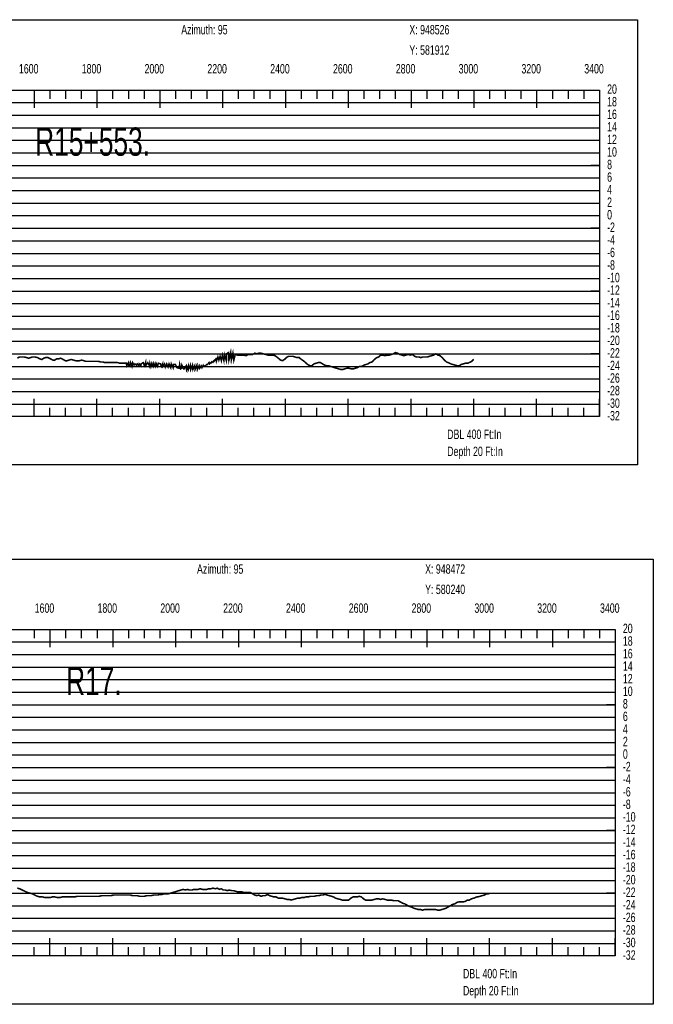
# Model space of a CAD drawing. Header units: inches. Extents: x 471865 to 538526, y 1054316 to 1102451.
# Tile 13 of 114: x 473774 to 475792, y 1072774 to 1075910. Entities that reach past the tile are written whole.
import ezdxf

# ---------------------------------------------------------------- set-up
doc = ezdxf.new("R2010")
doc.units = ezdxf.units.IN
doc.header["$MEASUREMENT"] = 0
for name, color, linetype in [('LABELS', 7, 'Continuous'), ('X_Gr1', 7, 'Continuous'), ('XSECTION', 7, 'Continuous')]:
    doc.layers.add(name, color=color, linetype=linetype)
doc.styles.get("Standard").update_dxf_attribs({"font": 'arial.ttf'})

msp = doc.modelspace()

# ---------------------------------------------------------------- linework, layer by layer
at = {"layer": 'X_Gr1', "color": 6, "linetype": 'Continuous', "lineweight": 18, "true_color": 0xff00ff, "transparency": 33554687, "const_width": 5}
for points in [[(473766.8, 1074831.9), (473773.3, 1074835.9), (473780.7, 1074835.9), (473788.4, 1074835.9), (473796, 1074833.9), (473802.7, 1074831.9), (473808.4, 1074833.9), (473814.8, 1074835.9), (473822.5, 1074835.9), (473830.7, 1074833.9), (473838.2, 1074829.9), (473844.6, 1074827.9), (473850.6, 1074831.9), (473856.9, 1074833.9), (473864.2, 1074833.9), (473872.2, 1074829.9), (473879.6, 1074825.9), (473886, 1074825.9), (473891.7, 1074829.9), (473898, 1074829.9), (473905.1, 1074831.9), (473912.6, 1074827.9), (473919.6, 1074823.9), (473925.5, 1074823.9), (473931.2, 1074825.9), (473937.9, 1074827.9), (473945.4, 1074825.9), (473952.4, 1074823.9), (473958.3, 1074823.9), (473964.4, 1074823.9), (473971.4, 1074825.9), (473978.3, 1074823.9), (473985, 1074821.9), (473991.4, 1074821.9), (473998.4, 1074821.9), (474005.4, 1074821.9), (474011.9, 1074821.9), (474018.1, 1074821.9), (474024.9, 1074821.9), (474032.2, 1074819.9), (474039.2, 1074819.9), (474045.5, 1074817.9), (474051.9, 1074817.9), (474059, 1074817.9), (474066.2, 1074817.9), (474073, 1074817.9), (474079.4, 1074817.9), (474086, 1074817.9), (474092.6, 1074815.9), (474099.6, 1074815.9), (474106.9, 1074815.9), (474113.9, 1074815.9), (474114.9, 1074807.9), (474120.4, 1074817.9), (474121.7, 1074807.9), (474125.1, 1074805.9), (474126.7, 1074817.9), (474131.5, 1074805.9), (474133.6, 1074817.9), (474138.1, 1074809.9), (474141, 1074813.9), (474145.6, 1074809.9), (474148.1, 1074813.9), (474153.2, 1074807.9), (474154.5, 1074813.9), (474160.1, 1074807.9), (474160.7, 1074813.9), (474167.5, 1074817.9), (474171.2, 1074807.9), (474174.8, 1074817.9), (474175.1, 1074807.9), (474182.1, 1074817.9), (474187.9, 1074805.9), (474188.7, 1074815.9), (474192.1, 1074805.9), (474194.8, 1074815.9), (474199, 1074805.9), (474201.1, 1074815.9), (474205.7, 1074805.9), (474208.2, 1074815.9), (474213, 1074805.9), (474215.5, 1074815.9), (474222.6, 1074813.9), (474225.2, 1074805.9), (474229, 1074813.9), (474229.4, 1074805.9), (474235.2, 1074813.9), (474237.8, 1074803.9), (474242.1, 1074813.9), (474246.6, 1074803.9), (474249.6, 1074813.9), (474255, 1074801.9), (474256.8, 1074813.9), (474262.6, 1074801.9), (474263.5, 1074811.9), (474270, 1074811.9), (474274.7, 1074801.9), (474282.1, 1074799.9), (474283.4, 1074811.9), (474286.3, 1074797.9), (474289.7, 1074799.9), (474290.5, 1074809.9), (474295.9, 1074797.9), (474297.5, 1074797.9), (474304.5, 1074807.9), (474304.6, 1074797.9), (474305.5, 1074793.9), (474311.1, 1074807.9), (474311.4, 1074795.9), (474317.4, 1074809.9), (474318.6, 1074795.9), (474324.2, 1074809.9), (474325.6, 1074795.9), (474331.3, 1074807.9), (474332.5, 1074795.9), (474338.4, 1074809.9), (474339.9, 1074795.9), (474345.3, 1074807.9), (474347.2, 1074799.9), (474351.9, 1074807.9), (474354.5, 1074801.9), (474358.6, 1074809.9), (474361.9, 1074805.9), (474365.2, 1074807.9), (474369.7, 1074811.9), (474371.9, 1074811.9), (474377.2, 1074817.9), (474378.7, 1074813.9), (474384.9, 1074819.9), (474385.7, 1074817.9), (474392.5, 1074823.9), (474392.8, 1074821.9), (474398.8, 1074829.9), (474400.3, 1074821.9), (474405.2, 1074835.9), (474408.3, 1074825.9), (474412.3, 1074837.9), (474416.3, 1074823.9), (474419.5, 1074841.9), (474424.2, 1074823.9), (474426.3, 1074841.9), (474432.2, 1074823.9), (474432.6, 1074845.9), (474439.1, 1074849.9), (474440.2, 1074825.9), (474446, 1074849.9), (474448, 1074825.9), (474453, 1074847.9), (474455.8, 1074825.9), (474460.3, 1074843.9), (474467.4, 1074841.9), (474474.2, 1074841.9), (474481, 1074841.9), (474487.9, 1074841.9), (474494.7, 1074839.9), (474501.3, 1074843.9), (474508.3, 1074843.9), (474515.6, 1074843.9), (474522.7, 1074847.9), (474529.3, 1074845.9), (474535.3, 1074847.9), (474542, 1074847.9), (474549.5, 1074845.9), (474557.2, 1074843.9), (474564.5, 1074841.9), (474570.8, 1074841.9), (474576.7, 1074841.9), (474583.1, 1074841.9), (474590.3, 1074837.9), (474597.6, 1074831.9), (474604.5, 1074825.9), (474611, 1074823.9), (474617, 1074827.9), (474623.1, 1074833.9), (474630.1, 1074837.9), (474637.7, 1074837.9), (474644.7, 1074837.9), (474650.8, 1074835.9), (474657, 1074833.9), (474664, 1074833.9), (474671, 1074827.9), (474677.6, 1074823.9), (474684.2, 1074817.9), (474691.1, 1074811.9), (474698.1, 1074807.9), (474704.7, 1074807.9), (474711, 1074813.9), (474717.6, 1074815.9), (474724.5, 1074817.9), (474731.6, 1074817.9), (474738.4, 1074813.9), (474744.8, 1074809.9), (474750.9, 1074807.9), (474757.2, 1074807.9), (474763.9, 1074805.9), (474770.5, 1074803.9), (474776.9, 1074801.9), (474783.3, 1074799.9), (474790.2, 1074797.9), (474796.9, 1074795.9), (474802.6, 1074795.9), (474808.5, 1074797.9), (474815.5, 1074799.9), (474822.9, 1074799.9), (474829.9, 1074797.9), (474836.2, 1074797.9), (474842.5, 1074799.9), (474849.1, 1074801.9), (474856.1, 1074805.9), (474863.4, 1074805.9), (474870.5, 1074809.9), (474876.8, 1074811.9), (474882.8, 1074813.9), (474889, 1074817.9), (474895.9, 1074819.9), (474903.4, 1074827.9), (474910.9, 1074833.9), (474917.3, 1074835.9), (474923.3, 1074841.9), (474929.9, 1074841.9), (474937, 1074839.9), (474944.2, 1074841.9), (474951.1, 1074841.9), (474957.6, 1074843.9), (474964, 1074845.9), (474970.3, 1074849.9), (474977.2, 1074847.9), (474984.3, 1074843.9), (474990.9, 1074841.9), (474997.2, 1074839.9), (475003.8, 1074841.9), (475011, 1074843.9), (475018.1, 1074841.9), (475024.8, 1074843.9), (475031.5, 1074837.9), (475038.1, 1074835.9), (475044.7, 1074835.9), (475051.3, 1074833.9), (475058.1, 1074835.9), (475065.2, 1074835.9), (475071.9, 1074835.9), (475078.5, 1074837.9), (475085.2, 1074839.9), (475092.1, 1074841.9), (475099.2, 1074845.9), (475105.9, 1074841.9), (475112.6, 1074839.9), (475119.4, 1074833.9), (475126.3, 1074825.9), (475133.2, 1074819.9), (475143, 1074815.9), (475146.5, 1074813.9), (475153.4, 1074811.9), (475160.3, 1074809.9), (475167.1, 1074807.9), (475173.5, 1074807.9), (475179.9, 1074811.9), (475186.6, 1074813.9), (475193.6, 1074815.9), (475200.4, 1074815.9), (475209.8, 1074819.9), (475213, 1074821.9), (475219.5, 1074827.9), (475220.1, 1074828.1)], [(473766.4, 1073144.4), (473774.2, 1073142.4), (473782.2, 1073138.4), (473790.6, 1073134.4), (473799, 1073130.4), (473806.7, 1073128.4), (473814.3, 1073126.4), (473822.2, 1073122.4), (473830.3, 1073118.4), (473838.6, 1073116.4), (473846.7, 1073116.4), (473854.7, 1073114.4), (473862.5, 1073114.4), (473870.3, 1073114.4), (473878.1, 1073116.4), (473886.1, 1073116.4), (473894.1, 1073114.4), (473901.7, 1073114.4), (473909.5, 1073116.4), (473917.4, 1073116.4), (473925.2, 1073116.4), (473933, 1073116.4), (473940.9, 1073116.4), (473949, 1073116.4), (473956.8, 1073118.4), (473964.4, 1073118.4), (473972.2, 1073118.4), (473980.1, 1073118.4), (473988.1, 1073118.4), (473996.1, 1073118.4), (474003.5, 1073118.4), (474011, 1073118.4), (474018.9, 1073118.4), (474026.9, 1073118.4), (474035, 1073120.4), (474042.4, 1073120.4), (474049.6, 1073120.4), (474056.9, 1073120.4), (474064.6, 1073120.4), (474072.6, 1073122.4), (474080.3, 1073122.4), (474087.6, 1073122.4), (474094.8, 1073122.4), (474102.4, 1073122.4), (474110.6, 1073122.4), (474118.7, 1073122.4), (474126.5, 1073122.4), (474133.6, 1073120.4), (474140.7, 1073120.4), (474148.2, 1073120.4), (474156.1, 1073118.4), (474163.9, 1073118.4), (474171.1, 1073118.4), (474178, 1073120.4), (474185.3, 1073120.4), (474192.7, 1073120.4), (474200.2, 1073122.4), (474207.2, 1073122.4), (474213.9, 1073122.4), (474220.7, 1073124.4), (474227.4, 1073124.4), (474234.2, 1073126.4), (474240.7, 1073126.4), (474247.5, 1073126.4), (474254.6, 1073128.4), (474261.5, 1073130.4), (474268.1, 1073132.4), (474274.4, 1073134.4), (474280.8, 1073136.4), (474288, 1073138.4), (474294.9, 1073140.4), (474301.5, 1073138.4), (474308, 1073140.4), (474314.8, 1073138.4), (474322, 1073138.4), (474329, 1073140.4), (474335.7, 1073140.4), (474342.1, 1073140.4), (474348.8, 1073142.4), (474356.1, 1073140.4), (474363.1, 1073140.4), (474369.8, 1073140.4), (474376.1, 1073142.4), (474382.7, 1073142.4), (474389.7, 1073144.4), (474396.6, 1073142.4), (474403.2, 1073144.4), (474409.6, 1073140.4), (474415.9, 1073142.4), (474422.5, 1073138.4), (474428.8, 1073138.4), (474435.3, 1073136.4), (474442, 1073138.4), (474448.8, 1073136.4), (474455.5, 1073136.4), (474461.7, 1073134.4), (474468.2, 1073132.4), (474475, 1073132.4), (474482.1, 1073132.4), (474488.9, 1073130.4), (474495.2, 1073130.4), (474501.5, 1073130.4), (474508.4, 1073130.4), (474515.6, 1073126.4), (474522.6, 1073122.4), (474528.9, 1073120.4), (474535.3, 1073122.4), (474542.1, 1073118.4), (474549.2, 1073120.4), (474556.4, 1073120.4), (474563.1, 1073124.4), (474569.8, 1073120.4), (474576.7, 1073118.4), (474583.7, 1073116.4), (474590.7, 1073116.4), (474597.6, 1073112.4), (474604.6, 1073112.4), (474611.5, 1073112.4), (474618.2, 1073110.4), (474625.1, 1073108.4), (474631.7, 1073108.4), (474638.4, 1073106.4), (474645.2, 1073108.4), (474652.1, 1073110.4), (474659.1, 1073112.4), (474665.8, 1073112.4), (474672.4, 1073114.4), (474679, 1073114.4), (474685.9, 1073116.4), (474692.9, 1073116.4), (474699.5, 1073118.4), (474706.1, 1073118.4), (474712.8, 1073118.4), (474719.6, 1073120.4), (474726.4, 1073120.4), (474733, 1073122.4), (474739.7, 1073122.4), (474746.3, 1073124.4), (474753, 1073122.4), (474760.1, 1073120.4), (474766.8, 1073118.4), (474773.4, 1073116.4), (474780.1, 1073112.4), (474787.2, 1073110.4), (474794.5, 1073108.4), (474801.3, 1073106.4), (474808, 1073106.4), (474814.7, 1073106.4), (474821.5, 1073106.4), (474828.6, 1073112.4), (474835.4, 1073116.4), (474842.1, 1073116.4), (474848.7, 1073116.4), (474855.1, 1073118.4), (474861.9, 1073116.4), (474868.7, 1073110.4), (474875.6, 1073106.4), (474882.5, 1073106.4), (474889.2, 1073106.4), (474896.1, 1073106.4), (474903.1, 1073108.4), (474910.2, 1073110.4), (474917.1, 1073110.4), (474923.6, 1073108.4), (474930.4, 1073110.4), (474937.3, 1073108.4), (474944.3, 1073106.4), (474951.3, 1073106.4), (474958.1, 1073106.4), (474964.8, 1073104.4), (474971.4, 1073104.4), (474978.7, 1073104.4), (474986.2, 1073100.4), (474993.3, 1073096.4), (475000.1, 1073094.4), (475007, 1073090.4), (475014.4, 1073086.4), (475021.8, 1073084.4), (475028.9, 1073080.4), (475035.9, 1073078.4), (475042.6, 1073076.4), (475049.6, 1073076.4), (475056.6, 1073074.4), (475063.9, 1073076.4), (475071.3, 1073076.4), (475078.2, 1073076.4), (475084.9, 1073076.4), (475091.6, 1073076.4), (475098.2, 1073076.4), (475105.1, 1073074.4), (475111.9, 1073074.4), (475118.8, 1073076.4), (475125.5, 1073078.4), (475131.8, 1073080.4), (475138.2, 1073084.4), (475145, 1073088.4), (475152.3, 1073092.4), (475159.4, 1073094.4), (475165.4, 1073098.4), (475171.7, 1073100.4), (475178.8, 1073100.4), (475186.3, 1073100.4), (475193.4, 1073102.4), (475199.4, 1073106.4), (475205.7, 1073106.4), (475212.7, 1073110.4), (475219.9, 1073112.4), (475229.6, 1073116.4), (475232.7, 1073116.4), (475239.4, 1073118.4), (475246.6, 1073120.4), (475253.8, 1073122.4), (475260.3, 1073126.4), (475266.5, 1073126.4), (475270.3, 1073127.6)]]:
    msp.add_lwpolyline(points, dxfattribs=at)
at = {"layer": 'XSECTION', "color": 18, "linetype": 'Continuous', "true_color": 0x000000}
for points in [[(472098.9, 1075909.9), (475741.3, 1075909.9), (475741.3, 1074491.9), (472098.9, 1074491.9), (472098.9, 1075909.9)], [(472220.1, 1075685.9), (475620.1, 1075685.9), (475620.1, 1074645.9), (472220.1, 1074645.9), (472220.1, 1075685.9)], [(473820.1, 1075685.9), (473820.1, 1075629.5)], [(473820.1, 1075685.9), (473820.1, 1075657.9)], [(473870.1, 1075685.9), (473870.1, 1075657.9)], [(473920.1, 1075685.9), (473920.1, 1075657.9)], [(473970.1, 1075685.9), (473970.1, 1075657.9)], [(474020.1, 1075685.9), (474020.1, 1075629.5)], [(474020.1, 1075685.9), (474020.1, 1075657.9)], [(474070.1, 1075685.9), (474070.1, 1075657.9)], [(474120.1, 1075685.9), (474120.1, 1075657.9)], [(474170.1, 1075685.9), (474170.1, 1075657.9)], [(474220.1, 1075685.9), (474220.1, 1075629.5)], [(474220.1, 1075685.9), (474220.1, 1075657.9)], [(474270.1, 1075685.9), (474270.1, 1075657.9)], [(474320.1, 1075685.9), (474320.1, 1075657.9)], [(474370.1, 1075685.9), (474370.1, 1075657.9)], [(474420.1, 1075685.9), (474420.1, 1075629.5)], [(474420.1, 1075685.9), (474420.1, 1075657.9)], [(474470.1, 1075685.9), (474470.1, 1075657.9)], [(474520.1, 1075685.9), (474520.1, 1075657.9)], [(474570.1, 1075685.9), (474570.1, 1075657.9)], [(474620.1, 1075685.9), (474620.1, 1075629.5)], [(474620.1, 1075685.9), (474620.1, 1075657.9)], [(474670.1, 1075685.9), (474670.1, 1075657.9)], [(474720.1, 1075685.9), (474720.1, 1075657.9)], [(474770.1, 1075685.9), (474770.1, 1075657.9)], [(474820.1, 1075685.9), (474820.1, 1075629.5)], [(474820.1, 1075685.9), (474820.1, 1075657.9)], [(474870.1, 1075685.9), (474870.1, 1075657.9)], [(474920.1, 1075685.9), (474920.1, 1075657.9)], [(474970.1, 1075685.9), (474970.1, 1075657.9)], [(475020.1, 1075685.9), (475020.1, 1075629.5)], [(475020.1, 1075685.9), (475020.1, 1075657.9)], [(475070.1, 1075685.9), (475070.1, 1075657.9)], [(475120.1, 1075685.9), (475120.1, 1075657.9)], [(475170.1, 1075685.9), (475170.1, 1075657.9)], [(475220.1, 1075685.9), (475220.1, 1075629.5)], [(475220.1, 1075685.9), (475220.1, 1075657.9)], [(475270.1, 1075685.9), (475270.1, 1075657.9)], [(475320.1, 1075685.9), (475320.1, 1075657.9)], [(475370.1, 1075685.9), (475370.1, 1075657.9)], [(475420.1, 1075685.9), (475420.1, 1075629.5)], [(475420.1, 1075685.9), (475420.1, 1075657.9)], [(475470.1, 1075685.9), (475470.1, 1075657.9)], [(475520.1, 1075685.9), (475520.1, 1075657.9)], [(475570.1, 1075685.9), (475570.1, 1075657.9)], [(475620.1, 1075685.9), (475620.1, 1075629.5)], [(475620.1, 1075685.9), (475620.1, 1075657.9)], [(475620.1, 1075445.9), (475592.1, 1075445.9)], [(475620.1, 1075245.9), (475592.1, 1075245.9)], [(475620.1, 1075045.9), (475592.1, 1075045.9)], [(475620.1, 1074845.9), (475592.1, 1074845.9)], [(473820.1, 1074645.9), (473820.1, 1074702.3)], [(474020.1, 1074645.9), (474020.1, 1074702.3)], [(474220.1, 1074645.9), (474220.1, 1074702.3)], [(474420.1, 1074645.9), (474420.1, 1074702.3)], [(474620.1, 1074645.9), (474620.1, 1074702.3)], [(474820.1, 1074645.9), (474820.1, 1074702.3)], [(475020.1, 1074645.9), (475020.1, 1074702.3)], [(475220.1, 1074645.9), (475220.1, 1074702.3)], [(475420.1, 1074645.9), (475420.1, 1074702.3)], [(475620.1, 1074645.9), (475620.1, 1074702.3)], [(473820.1, 1074645.9), (473820.1, 1074673.9)], [(473870.1, 1074645.9), (473870.1, 1074673.9)], [(473920.1, 1074645.9), (473920.1, 1074673.9)], [(473970.1, 1074645.9), (473970.1, 1074673.9)], [(474020.1, 1074645.9), (474020.1, 1074673.9)], [(474070.1, 1074645.9), (474070.1, 1074673.9)], [(474120.1, 1074645.9), (474120.1, 1074673.9)], [(474170.1, 1074645.9), (474170.1, 1074673.9)], [(474220.1, 1074645.9), (474220.1, 1074673.9)], [(474270.1, 1074645.9), (474270.1, 1074673.9)], [(474320.1, 1074645.9), (474320.1, 1074673.9)], [(474370.1, 1074645.9), (474370.1, 1074673.9)], [(474420.1, 1074645.9), (474420.1, 1074673.9)], [(474470.1, 1074645.9), (474470.1, 1074673.9)], [(474520.1, 1074645.9), (474520.1, 1074673.9)], [(474570.1, 1074645.9), (474570.1, 1074673.9)], [(474620.1, 1074645.9), (474620.1, 1074673.9)], [(474670.1, 1074645.9), (474670.1, 1074673.9)], [(474720.1, 1074645.9), (474720.1, 1074673.9)], [(474770.1, 1074645.9), (474770.1, 1074673.9)], [(474820.1, 1074645.9), (474820.1, 1074673.9)], [(474870.1, 1074645.9), (474870.1, 1074673.9)], [(474920.1, 1074645.9), (474920.1, 1074673.9)], [(474970.1, 1074645.9), (474970.1, 1074673.9)], [(475020.1, 1074645.9), (475020.1, 1074673.9)], [(475070.1, 1074645.9), (475070.1, 1074673.9)], [(475120.1, 1074645.9), (475120.1, 1074673.9)], [(475170.1, 1074645.9), (475170.1, 1074673.9)], [(475220.1, 1074645.9), (475220.1, 1074673.9)], [(475270.1, 1074645.9), (475270.1, 1074673.9)], [(475320.1, 1074645.9), (475320.1, 1074673.9)], [(475370.1, 1074645.9), (475370.1, 1074673.9)], [(475420.1, 1074645.9), (475420.1, 1074673.9)], [(475470.1, 1074645.9), (475470.1, 1074673.9)], [(475520.1, 1074645.9), (475520.1, 1074673.9)], [(475570.1, 1074645.9), (475570.1, 1074673.9)], [(475620.1, 1074645.9), (475620.1, 1074673.9)], [(472149.1, 1074192.4), (475791.5, 1074192.4), (475791.5, 1072774.4), (472149.1, 1072774.4), (472149.1, 1074192.4)], [(472270.3, 1073968.4), (475670.3, 1073968.4), (475670.3, 1072928.4), (472270.3, 1072928.4), (472270.3, 1073968.4)], [(473820.3, 1073968.4), (473820.3, 1073940.4)], [(473870.3, 1073968.4), (473870.3, 1073912)], [(473870.3, 1073968.4), (473870.3, 1073940.4)], [(473920.3, 1073968.4), (473920.3, 1073940.4)], [(473970.3, 1073968.4), (473970.3, 1073940.4)], [(474020.3, 1073968.4), (474020.3, 1073940.4)], [(474070.3, 1073968.4), (474070.3, 1073912)], [(474070.3, 1073968.4), (474070.3, 1073940.4)], [(474120.3, 1073968.4), (474120.3, 1073940.4)], [(474170.3, 1073968.4), (474170.3, 1073940.4)], [(474220.3, 1073968.4), (474220.3, 1073940.4)], [(474270.3, 1073968.4), (474270.3, 1073912)], [(474270.3, 1073968.4), (474270.3, 1073940.4)], [(474320.3, 1073968.4), (474320.3, 1073940.4)], [(474370.3, 1073968.4), (474370.3, 1073940.4)], [(474420.3, 1073968.4), (474420.3, 1073940.4)], [(474470.3, 1073968.4), (474470.3, 1073912)], [(474470.3, 1073968.4), (474470.3, 1073940.4)], [(474520.3, 1073968.4), (474520.3, 1073940.4)], [(474570.3, 1073968.4), (474570.3, 1073940.4)], [(474620.3, 1073968.4), (474620.3, 1073940.4)], [(474670.3, 1073968.4), (474670.3, 1073912)], [(474670.3, 1073968.4), (474670.3, 1073940.4)], [(474720.3, 1073968.4), (474720.3, 1073940.4)], [(474770.3, 1073968.4), (474770.3, 1073940.4)], [(474820.3, 1073968.4), (474820.3, 1073940.4)], [(474870.3, 1073968.4), (474870.3, 1073912)], [(474870.3, 1073968.4), (474870.3, 1073940.4)], [(474920.3, 1073968.4), (474920.3, 1073940.4)], [(474970.3, 1073968.4), (474970.3, 1073940.4)], [(475020.3, 1073968.4), (475020.3, 1073940.4)], [(475070.3, 1073968.4), (475070.3, 1073912)], [(475070.3, 1073968.4), (475070.3, 1073940.4)], [(475120.3, 1073968.4), (475120.3, 1073940.4)], [(475170.3, 1073968.4), (475170.3, 1073940.4)], [(475220.3, 1073968.4), (475220.3, 1073940.4)], [(475270.3, 1073968.4), (475270.3, 1073912)], [(475270.3, 1073968.4), (475270.3, 1073940.4)], [(475320.3, 1073968.4), (475320.3, 1073940.4)], [(475370.3, 1073968.4), (475370.3, 1073940.4)], [(475420.3, 1073968.4), (475420.3, 1073940.4)], [(475470.3, 1073968.4), (475470.3, 1073912)], [(475470.3, 1073968.4), (475470.3, 1073940.4)], [(475520.3, 1073968.4), (475520.3, 1073940.4)], [(475570.3, 1073968.4), (475570.3, 1073940.4)], [(475620.3, 1073968.4), (475620.3, 1073940.4)], [(475670.3, 1073968.4), (475670.3, 1073912)], [(475670.3, 1073968.4), (475670.3, 1073940.4)], [(475670.3, 1073728.4), (475642.3, 1073728.4)], [(475670.3, 1073528.4), (475642.3, 1073528.4)], [(475670.3, 1073328.4), (475642.3, 1073328.4)], [(475670.3, 1073128.4), (475642.3, 1073128.4)], [(473870.3, 1072928.4), (473870.3, 1072984.8)], [(474070.3, 1072928.4), (474070.3, 1072984.8)], [(474270.3, 1072928.4), (474270.3, 1072984.8)], [(474470.3, 1072928.4), (474470.3, 1072984.8)], [(474670.3, 1072928.4), (474670.3, 1072984.8)], [(474870.3, 1072928.4), (474870.3, 1072984.8)], [(475070.3, 1072928.4), (475070.3, 1072984.8)], [(475270.3, 1072928.4), (475270.3, 1072984.8)], [(475470.3, 1072928.4), (475470.3, 1072984.8)], [(475670.3, 1072928.4), (475670.3, 1072984.8)], [(473820.3, 1072928.4), (473820.3, 1072956.4)], [(473870.3, 1072928.4), (473870.3, 1072956.4)], [(473920.3, 1072928.4), (473920.3, 1072956.4)], [(473970.3, 1072928.4), (473970.3, 1072956.4)], [(474020.3, 1072928.4), (474020.3, 1072956.4)], [(474070.3, 1072928.4), (474070.3, 1072956.4)], [(474120.3, 1072928.4), (474120.3, 1072956.4)], [(474170.3, 1072928.4), (474170.3, 1072956.4)], [(474220.3, 1072928.4), (474220.3, 1072956.4)], [(474270.3, 1072928.4), (474270.3, 1072956.4)], [(474320.3, 1072928.4), (474320.3, 1072956.4)], [(474370.3, 1072928.4), (474370.3, 1072956.4)], [(474420.3, 1072928.4), (474420.3, 1072956.4)], [(474470.3, 1072928.4), (474470.3, 1072956.4)], [(474520.3, 1072928.4), (474520.3, 1072956.4)], [(474570.3, 1072928.4), (474570.3, 1072956.4)], [(474620.3, 1072928.4), (474620.3, 1072956.4)], [(474670.3, 1072928.4), (474670.3, 1072956.4)], [(474720.3, 1072928.4), (474720.3, 1072956.4)], [(474770.3, 1072928.4), (474770.3, 1072956.4)], [(474820.3, 1072928.4), (474820.3, 1072956.4)], [(474870.3, 1072928.4), (474870.3, 1072956.4)], [(474920.3, 1072928.4), (474920.3, 1072956.4)], [(474970.3, 1072928.4), (474970.3, 1072956.4)], [(475020.3, 1072928.4), (475020.3, 1072956.4)], [(475070.3, 1072928.4), (475070.3, 1072956.4)], [(475120.3, 1072928.4), (475120.3, 1072956.4)], [(475170.3, 1072928.4), (475170.3, 1072956.4)], [(475220.3, 1072928.4), (475220.3, 1072956.4)], [(475270.3, 1072928.4), (475270.3, 1072956.4)], [(475320.3, 1072928.4), (475320.3, 1072956.4)], [(475370.3, 1072928.4), (475370.3, 1072956.4)], [(475420.3, 1072928.4), (475420.3, 1072956.4)], [(475470.3, 1072928.4), (475470.3, 1072956.4)], [(475520.3, 1072928.4), (475520.3, 1072956.4)], [(475570.3, 1072928.4), (475570.3, 1072956.4)], [(475620.3, 1072928.4), (475620.3, 1072956.4)], [(475670.3, 1072928.4), (475670.3, 1072956.4)]]:
    msp.add_lwpolyline(points, dxfattribs=at)
at = {"layer": 'XSECTION', "color": 18, "true_color": 0x000000}
for points in [[(472220.1, 1075645.9), (475620.1, 1075645.9)], [(472220.1, 1075605.9), (475620.1, 1075605.9)], [(472220.1, 1075565.9), (475620.1, 1075565.9)], [(472220.1, 1075525.9), (475620.1, 1075525.9)], [(472220.1, 1075485.9), (475620.1, 1075485.9)], [(472220.1, 1075445.9), (475620.1, 1075445.9)], [(472220.1, 1075405.9), (475620.1, 1075405.9)], [(472220.1, 1075365.9), (475620.1, 1075365.9)], [(472220.1, 1075325.9), (475620.1, 1075325.9)], [(472220.1, 1075285.9), (475620.1, 1075285.9)], [(472220.1, 1075245.9), (475620.1, 1075245.9)], [(472220.1, 1075205.9), (475620.1, 1075205.9)], [(472220.1, 1075165.9), (475620.1, 1075165.9)], [(472220.1, 1075125.9), (475620.1, 1075125.9)], [(472220.1, 1075085.9), (475620.1, 1075085.9)], [(472220.1, 1075045.9), (475620.1, 1075045.9)], [(472220.1, 1075005.9), (475620.1, 1075005.9)], [(472220.1, 1074965.9), (475620.1, 1074965.9)], [(472220.1, 1074925.9), (475620.1, 1074925.9)], [(472220.1, 1074885.9), (475620.1, 1074885.9)], [(472220.1, 1074845.9), (475620.1, 1074845.9)], [(472220.1, 1074805.9), (475620.1, 1074805.9)], [(472220.1, 1074765.9), (475620.1, 1074765.9)], [(472220.1, 1074725.9), (475620.1, 1074725.9)], [(472220.1, 1074685.9), (475620.1, 1074685.9)], [(472270.3, 1073928.4), (475670.3, 1073928.4)], [(472270.3, 1073888.4), (475670.3, 1073888.4)], [(472270.3, 1073848.4), (475670.3, 1073848.4)], [(472270.3, 1073808.4), (475670.3, 1073808.4)], [(472270.3, 1073768.4), (475670.3, 1073768.4)], [(472270.3, 1073728.4), (475670.3, 1073728.4)], [(472270.3, 1073688.4), (475670.3, 1073688.4)], [(472270.3, 1073648.4), (475670.3, 1073648.4)], [(472270.3, 1073608.4), (475670.3, 1073608.4)], [(472270.3, 1073568.4), (475670.3, 1073568.4)], [(472270.3, 1073528.4), (475670.3, 1073528.4)], [(472270.3, 1073488.4), (475670.3, 1073488.4)], [(472270.3, 1073448.4), (475670.3, 1073448.4)], [(472270.3, 1073408.4), (475670.3, 1073408.4)], [(472270.3, 1073368.4), (475670.3, 1073368.4)], [(472270.3, 1073328.4), (475670.3, 1073328.4)], [(472270.3, 1073288.4), (475670.3, 1073288.4)], [(472270.3, 1073248.4), (475670.3, 1073248.4)], [(472270.3, 1073208.4), (475670.3, 1073208.4)], [(472270.3, 1073168.4), (475670.3, 1073168.4)], [(472270.3, 1073128.4), (475670.3, 1073128.4)], [(472270.3, 1073088.4), (475670.3, 1073088.4)], [(472270.3, 1073048.4), (475670.3, 1073048.4)], [(472270.3, 1073008.4), (475670.3, 1073008.4)], [(472270.3, 1072968.4), (475670.3, 1072968.4)]]:
    msp.add_lwpolyline(points, dxfattribs=at)

# ---------------------------------------------------------------- texts
at = {"layer": 'LABELS', "color": 18, "true_color": 0x000000, "width": 0.666667}
for s, height, p in [('Azimuth: 95', 30, (474288.5, 1075863.1)), ('X: 948526', 30, (475014.9, 1075863.1)), ('Y: 581912', 30, (475014.9, 1075798.3)), ('1600', 30, (473771.7, 1075738.7)), ('1800', 30, (473971.7, 1075738.7)), ('2000', 30, (474171.7, 1075738.7)), ('2200', 30, (474371.7, 1075738.7)), ('2400', 30, (474571.7, 1075738.7)), ('2600', 30, (474771.7, 1075738.7)), ('2800', 30, (474971.7, 1075738.7)), ('3000', 30, (475171.7, 1075738.7)), ('3200', 30, (475371.7, 1075738.7)), ('3400', 30, (475571.7, 1075738.7)), ('20', 30, (475644.5, 1075673.9)), ('18', 30, (475644.5, 1075633.9)), ('16', 30, (475644.5, 1075593.9)), ('R15+553.', 90, (473823.3, 1075476.7)), ('14', 30, (475644.5, 1075553.9)), ('12', 30, (475644.5, 1075513.9)), ('10', 30, (475644.5, 1075473.9)), ('8', 30, (475644.5, 1075433.9)), ('6', 30, (475644.5, 1075393.9)), ('4', 30, (475644.5, 1075353.9)), ('2', 30, (475644.5, 1075313.9)), ('0', 30, (475644.5, 1075273.9)), ('-2', 30, (475644.5, 1075233.9)), ('-4', 30, (475644.5, 1075193.9)), ('-6', 30, (475644.5, 1075153.9)), ('-8', 30, (475644.5, 1075113.9)), ('-10', 30, (475644.5, 1075073.9)), ('-12', 30, (475644.5, 1075033.9)), ('-14', 30, (475644.5, 1074993.9)), ('-16', 30, (475644.5, 1074953.9)), ('-18', 30, (475644.5, 1074913.9)), ('-20', 30, (475644.5, 1074873.9)), ('-22', 30, (475644.5, 1074833.9)), ('-24', 30, (475644.5, 1074793.9)), ('-26', 30, (475644.5, 1074753.9)), ('-28', 30, (475644.5, 1074713.9)), ('-30', 30, (475644.5, 1074673.9)), ('-32', 30, (475644.5, 1074633.9)), ('DBL 400 Ft:In', 30, (475135.3, 1074574.7)), ('Depth 20 Ft:In', 30, (475135.3, 1074520.3)), ('Azimuth: 95', 30, (474338.7, 1074145.6)), ('X: 948472', 30, (475065.1, 1074145.6)), ('Y: 580240', 30, (475065.1, 1074080.8)), ('1600', 30, (473821.9, 1074021.2)), ('1800', 30, (474021.9, 1074021.2)), ('2000', 30, (474221.9, 1074021.2)), ('2200', 30, (474421.9, 1074021.2)), ('2400', 30, (474621.9, 1074021.2)), ('2600', 30, (474821.9, 1074021.2)), ('2800', 30, (475021.9, 1074021.2)), ('3000', 30, (475221.9, 1074021.2)), ('3200', 30, (475421.9, 1074021.2)), ('3400', 30, (475621.9, 1074021.2)), ('20', 30, (475694.7, 1073956.4)), ('18', 30, (475694.7, 1073916.4)), ('16', 30, (475694.7, 1073876.4)), ('R17.', 90, (473921.9, 1073759.2)), ('14', 30, (475694.7, 1073836.4)), ('12', 30, (475694.7, 1073796.4)), ('10', 30, (475694.7, 1073756.4)), ('8', 30, (475694.7, 1073716.4)), ('6', 30, (475694.7, 1073676.4)), ('4', 30, (475694.7, 1073636.4)), ('2', 30, (475694.7, 1073596.4)), ('0', 30, (475694.7, 1073556.4)), ('-2', 30, (475694.7, 1073516.4)), ('-4', 30, (475694.7, 1073476.4)), ('-6', 30, (475694.7, 1073436.4)), ('-8', 30, (475694.7, 1073396.4)), ('-10', 30, (475694.7, 1073356.4)), ('-12', 30, (475694.7, 1073316.4)), ('-14', 30, (475694.7, 1073276.4)), ('-16', 30, (475694.7, 1073236.4)), ('-18', 30, (475694.7, 1073196.4)), ('-20', 30, (475694.7, 1073156.4)), ('-22', 30, (475694.7, 1073116.4)), ('-24', 30, (475694.7, 1073076.4)), ('-26', 30, (475694.7, 1073036.4)), ('-28', 30, (475694.7, 1072996.4)), ('-30', 30, (475694.7, 1072956.4)), ('-32', 30, (475694.7, 1072916.4)), ('DBL 400 Ft:In', 30, (475185.5, 1072857.2)), ('Depth 20 Ft:In', 30, (475185.5, 1072802.8))]:
    msp.add_text(s, height=height, dxfattribs=at).set_placement(p)

doc.saveas('drawing.dxf')
